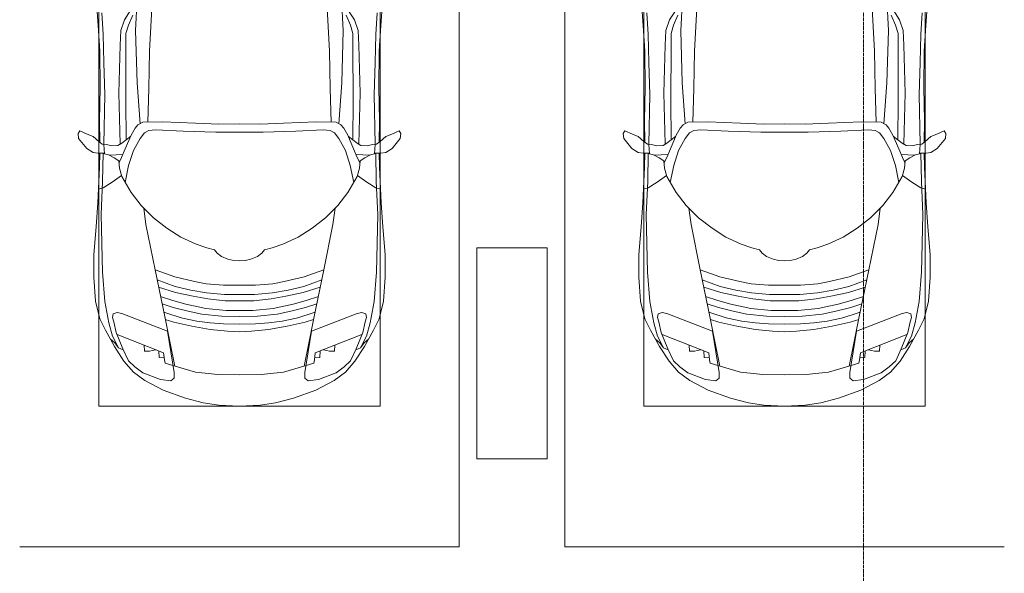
# Model space of a CAD drawing. Header units: millimetres. Extents: x -32229 to 170644, y -13689 to 125138.
# Tile 123 of 256: x 8535 to 14135, y 98900 to 102048. Entities that reach past the tile are written whole.
import ezdxf

# ---------------------------------------------------------------- set-up
doc = ezdxf.new("R2010")
doc.units = ezdxf.units.MM
doc.linetypes.add('ADSK_Линия сетки', pattern=[25, 20, -2.5, 0, -2.5])
for name, color, linetype, lineweight in [('A-DETL-GENF', 7, 'Continuous', 18), ('C-PRKG', 7, 'Continuous', 18), ('S-COLS', 7, 'Continuous', 18), ('S-GRID', 7, 'Continuous', 9)]:
    doc.layers.add(name, color=color, linetype=linetype, lineweight=lineweight)

# ---------------------------------------------------------------- blocks, each defined once
blk = doc.blocks.new('АР_Машиноместо - 4900x2400_М__5300х2500_-3113489--01 ЭО')
at = {"layer": 'A-DETL-GENF', "color": 253, "lineweight": 13, "true_color": 0xaaaaaa}
for p, q in [((659.3, 2936), (676.4, 3260.1)), ((1840.7, 2936), (1823.6, 3260.1)), ((432.8, 3149.3), (446, 2964.8)), ((2067.2, 3149.3), (2054, 2964.8)), ((643.6, 3024.6), (618.7, 2966.7)), ((1856.4, 3024.6), (1881.3, 2966.7)), ((446, 2964.8), (456.1, 2818.3)), ((618.7, 2966.7), (604.4, 2919.4)), ((604.4, 2919.4), (604.4, 2850.8)), ((667.8, 2638.3), (659.3, 2936)), ((1832.2, 2638.3), (1840.7, 2936)), ((1881.3, 2966.7), (1895.6, 2919.4)), ((1895.6, 2919.4), (1895.6, 2850.8)), ((2054, 2964.8), (2043.9, 2818.3)), ((456.1, 2818.3), (456.8, 2613.6)), ((604.4, 2850.8), (603.5, 2534.3)), ((1895.6, 2850.8), (1896.5, 2534.3)), ((2043.9, 2818.3), (2043.2, 2613.6)), ((684.8, 2406.5), (667.8, 2638.3)), ((1815.2, 2406.5), (1832.2, 2638.3)), ((456.8, 2613.6), (454.5, 2423.6)), ((2043.2, 2613.6), (2045.5, 2423.6)), ((603.5, 2534.3), (606.1, 2314.9)), ((1896.5, 2534.3), (1893.9, 2314.9)), ((454.5, 2423.6), (456, 2301.1)), ((700.6, 2415.4), (672.8, 2399.7)), ((813.8, 2416.7), (700.6, 2415.4)), ((999.2, 2409.3), (813.8, 2416.7)), ((1132.7, 2404.6), (999.2, 2409.3)), ((1367.3, 2404.6), (1500.8, 2409.3)), ((1500.8, 2409.3), (1686.2, 2416.7)), ((1686.2, 2416.7), (1799.4, 2415.4)), ((1799.4, 2415.4), (1827.2, 2399.7)), ((2045.5, 2423.6), (2044, 2301.1)), ((341.2, 2366.2), (333.1, 2350.6)), ((384.4, 2347.9), (341.2, 2366.2)), ((656.7, 2380.3), (633.8, 2340.5)), ((672.8, 2399.7), (656.7, 2380.3)), ((710, 2355.4), (685.1, 2322.3)), ((734.3, 2368.8), (710, 2355.4)), ((772.7, 2371.5), (734.3, 2368.8)), ((929.1, 2364.1), (772.7, 2371.5)), ((1115.2, 2358.7), (929.1, 2364.1)), ((1250, 2357.8), (1115.2, 2358.7)), ((1250, 2406.6), (1132.7, 2404.6)), ((1250, 2406.6), (1367.3, 2404.6)), ((1250, 2357.8), (1384.8, 2358.7)), ((1384.8, 2358.7), (1570.9, 2364.1)), ((1570.9, 2364.1), (1727.3, 2371.5)), ((1727.3, 2371.5), (1765.7, 2368.8)), ((1765.7, 2368.8), (1790, 2355.4)), ((1790, 2355.4), (1814.9, 2322.3)), ((1827.2, 2399.7), (1843.3, 2380.3)), ((1843.3, 2380.3), (1866.2, 2340.5)), ((2115.6, 2347.9), (2158.8, 2366.2)), ((2158.8, 2366.2), (2166.9, 2350.6)), ((333.1, 2350.6), (335.2, 2322.3)), ((335.2, 2322.3), (381.7, 2266.4)), ((417.4, 2333.8), (384.4, 2347.9)), ((449.8, 2306.1), (417.4, 2333.8)), ((470, 2290), (449.8, 2306.1)), ((580.6, 2296), (559, 2282.6)), ((630.6, 2332.9), (580.6, 2296)), ((633.8, 2340.5), (600.8, 2263)), ((685.1, 2322.3), (647.3, 2254.2)), ((1814.9, 2322.3), (1852.7, 2254.2)), ((1866.2, 2340.5), (1899.2, 2263)), ((1869.4, 2332.9), (1919.4, 2296)), ((1919.4, 2296), (1941, 2282.6)), ((2030, 2290), (2050.2, 2306.1)), ((2050.2, 2306.1), (2082.6, 2333.8)), ((2082.6, 2333.8), (2115.6, 2347.9)), ((2164.8, 2322.3), (2118.3, 2266.4)), ((2166.9, 2350.6), (2164.8, 2322.3)), ((381.7, 2266.4), (417.4, 2243.4)), ((417.4, 2243.4), (445.1, 2238.7)), ((493.6, 2288.6), (470, 2290)), ((482, 2235.6), (479.1, 2288.7)), ((523.3, 2281.2), (493.6, 2288.6)), ((559, 2282.6), (523.3, 2281.2)), ((600.8, 2263), (579.9, 2213.8)), ((647.3, 2254.2), (619.7, 2168.6)), ((1852.7, 2254.2), (1880.3, 2168.6)), ((1899.2, 2263), (1920.1, 2213.8)), ((1941, 2282.6), (1976.7, 2281.2)), ((1976.7, 2281.2), (2006.4, 2288.6)), ((2006.4, 2288.6), (2030, 2290)), ((2018, 2235.6), (2020.9, 2288.7)), ((2082.6, 2243.4), (2054.9, 2238.7)), ((2118.3, 2266.4), (2082.6, 2243.4)), ((445.1, 2238.7), (481.8, 2239.5)), ((453, 2159.1), (455, 2238.9)), ((505.1, 2230), (467.5, 2239.2)), ((536.7, 2211.8), (505.1, 2230)), ((586.6, 2231.3), (510.1, 2227.1)), ((564.3, 2195.4), (536.7, 2211.8)), ((567.1, 2153.8), (564.3, 2195.4)), ((579.9, 2213.8), (564.9, 2186.5)), ((1913.4, 2231.3), (1989.9, 2227.1)), ((1920.1, 2213.8), (1935.1, 2186.5)), ((1932.9, 2153.8), (1935.7, 2195.4)), ((1935.7, 2195.4), (1963.3, 2211.8)), ((1963.3, 2211.8), (1994.9, 2230)), ((1994.9, 2230), (2032.5, 2239.2)), ((2054.9, 2238.7), (2018.2, 2239.5)), ((2047, 2159.1), (2045, 2238.9)), ((444.9, 1956.8), (453, 2159.1)), ((580.7, 2105.7), (567.1, 2153.8)), ((619.7, 2168.6), (600.3, 2072.7)), ((1880.3, 2168.6), (1899.7, 2072.7)), ((1919.3, 2105.7), (1932.9, 2153.8)), ((2055.1, 1956.8), (2047, 2159.1)), ((525.5, 2074.6), (475.1, 2041)), ((578.8, 2112.6), (525.5, 2074.6)), ((634.6, 2015), (580.7, 2105.7)), ((1865.4, 2015), (1919.3, 2105.7)), ((1921.2, 2112.6), (1974.5, 2074.6)), ((1974.5, 2074.6), (2024.9, 2041)), ((475.1, 2041), (447.5, 2034.4)), ((2024.9, 2041), (2052.5, 2034.4)), ((690.7, 1941.6), (634.6, 2015)), ((1809.3, 1941.6), (1865.4, 2015)), ((434.8, 1820.7), (444.9, 1956.8)), ((761.1, 1871.7), (690.7, 1941.6)), ((718.3, 1834.2), (705.7, 1926.7)), ((1738.9, 1871.7), (1809.3, 1941.6)), ((1781.7, 1834.2), (1794.3, 1926.7)), ((2065.2, 1820.7), (2055.1, 1956.8)), ((837.5, 1812.1), (761.1, 1871.7)), ((1662.5, 1812.1), (1738.9, 1871.7)), ((422, 1662.9), (434.8, 1820.7)), ((770, 1576.5), (718.3, 1834.2)), ((917, 1761.1), (837.5, 1812.1)), ((1583, 1761.1), (1662.5, 1812.1)), ((1730, 1576.5), (1781.7, 1834.2)), ((2078, 1662.9), (2065.2, 1820.7)), ((1004.2, 1721.4), (917, 1761.1)), ((1495.8, 1721.4), (1583, 1761.1)), ((1064.9, 1700.5), (1004.2, 1721.4)), ((1107.2, 1689.8), (1064.9, 1700.5)), ((1123.5, 1670.9), (1107.2, 1689.8)), ((1376.5, 1670.9), (1392.8, 1689.8)), ((1392.8, 1689.8), (1435.1, 1700.5)), ((1435.1, 1700.5), (1495.8, 1721.4)), ((422, 1534.1), (422, 1662.9)), ((1147.5, 1650.5), (1123.5, 1670.9)), ((1184.7, 1635.7), (1147.5, 1650.5)), ((1217.8, 1629.1), (1184.7, 1635.7)), ((1217.8, 1629.1), (1250, 1626.8)), ((1282.2, 1629.1), (1250, 1626.8)), ((1282.2, 1629.1), (1315.3, 1635.7)), ((1315.3, 1635.7), (1352.5, 1650.5)), ((1352.5, 1650.5), (1376.5, 1670.9)), ((2078, 1534.1), (2078, 1662.9)), ((826.8, 1300.9), (770, 1576.5)), ((881.7, 1536.4), (770, 1576.5)), ((1618.3, 1536.4), (1730, 1576.5)), ((1673.2, 1300.9), (1730, 1576.5)), ((430.8, 1396.6), (422, 1534.1)), ((884.3, 1480.8), (782, 1518.1)), ((994.9, 1509.3), (881.7, 1536.4)), ((1505.1, 1509.3), (1618.3, 1536.4)), ((1615.7, 1480.8), (1718, 1518.1)), ((2069.2, 1396.6), (2078, 1534.1)), ((887, 1446.5), (790.4, 1477.3)), ((973.4, 1459.7), (884.3, 1480.8)), ((1061.9, 1445.7), (973.4, 1459.7)), ((1060, 1496.1), (994.9, 1509.3)), ((1159.3, 1489.1), (1060, 1496.1)), ((1250, 1488.3), (1159.3, 1489.1)), ((1250, 1488.3), (1340.7, 1489.1)), ((1340.7, 1489.1), (1440, 1496.1)), ((1438.1, 1445.7), (1526.6, 1459.7)), ((1440, 1496.1), (1505.1, 1509.3)), ((1526.6, 1459.7), (1615.7, 1480.8)), ((1613, 1446.5), (1709.6, 1477.3)), ((871.4, 1401.1), (800.5, 1424.6)), ((945.3, 1380.6), (871.4, 1401.1)), ((986.2, 1425.6), (887, 1446.5)), ((1070, 1410.4), (986.2, 1425.6)), ((1163.9, 1435.1), (1061.9, 1445.7)), ((1168.3, 1399.8), (1070, 1410.4)), ((1250, 1435.1), (1163.9, 1435.1)), ((1250, 1400.1), (1168.3, 1399.8)), ((1250, 1435.1), (1336.1, 1435.1)), ((1250, 1400.1), (1331.7, 1399.8)), ((1331.7, 1399.8), (1430, 1410.4)), ((1336.1, 1435.1), (1438.1, 1445.7)), ((1430, 1410.4), (1513.8, 1425.6)), ((1513.8, 1425.6), (1613, 1446.5)), ((1554.7, 1380.6), (1628.6, 1401.1)), ((1628.6, 1401.1), (1699.5, 1424.6)), ((455.7, 1296.1), (430.8, 1396.6)), ((873.8, 1361.2), (809.9, 1383.1)), ((958.3, 1341.1), (873.8, 1361.2)), ((1059, 1354.8), (945.3, 1380.6)), ((1174.5, 1344.2), (1059, 1354.8)), ((1250, 1344.9), (1174.5, 1344.2)), ((1250, 1344.9), (1325.5, 1344.2)), ((1325.5, 1344.2), (1441, 1354.8)), ((1441, 1354.8), (1554.7, 1380.6)), ((1541.7, 1341.1), (1626.2, 1361.2)), ((1626.2, 1361.2), (1690.1, 1383.1)), ((2044.3, 1296.1), (2069.2, 1396.6)), ((487.4, 1232.1), (455.7, 1296.1)), ((527.2, 1305.2), (531.8, 1326)), ((535, 1280.6), (527.2, 1305.2)), ((531.8, 1326), (554.4, 1333.3)), ((554.4, 1333.3), (580.7, 1327.1)), ((580.7, 1327.1), (841.1, 1225.9)), ((859.1, 1321.2), (819.9, 1334.4)), ((853.8, 1167.4), (826.8, 1300.9)), ((876.3, 1278.7), (828.3, 1293.7)), ((925.2, 1301.6), (859.1, 1321.2)), ((1007.1, 1283.7), (925.2, 1301.6)), ((1035, 1323.2), (958.3, 1341.1)), ((1148.3, 1312.4), (1035, 1323.2)), ((1250, 1309.3), (1148.3, 1312.4)), ((1250, 1309.3), (1351.7, 1312.4)), ((1351.7, 1312.4), (1465, 1323.2)), ((1465, 1323.2), (1541.7, 1341.1)), ((1492.9, 1283.7), (1574.8, 1301.6)), ((1574.8, 1301.6), (1640.9, 1321.2)), ((1623.7, 1278.7), (1671.7, 1293.7)), ((1640.9, 1321.2), (1680.1, 1334.4)), ((1646.2, 1167.4), (1673.2, 1300.9)), ((1919.3, 1327.1), (1658.9, 1225.9)), ((1945.6, 1333.3), (1919.3, 1327.1)), ((1968.2, 1326), (1945.6, 1333.3)), ((1965, 1280.6), (1972.8, 1305.2)), ((1972.8, 1305.2), (1968.2, 1326)), ((2012.6, 1232.1), (2044.3, 1296.1)), ((539.3, 1140.4), (487.4, 1232.1)), ((548.2, 1220.1), (535, 1280.6)), ((978.6, 1254.6), (876.3, 1278.7)), ((1084.1, 1236), (978.6, 1254.6)), ((1083.6, 1274.6), (1007.1, 1283.7)), ((1159.1, 1267.9), (1083.6, 1274.6)), ((1182.5, 1227.5), (1084.1, 1236)), ((1250, 1266.6), (1159.1, 1267.9)), ((1250, 1266.6), (1340.9, 1267.9)), ((1317.5, 1227.5), (1415.9, 1236)), ((1340.9, 1267.9), (1416.4, 1274.6)), ((1415.9, 1236), (1521.4, 1254.6)), ((1416.4, 1274.6), (1492.9, 1283.7)), ((1521.4, 1254.6), (1623.7, 1278.7)), ((1951.8, 1220.1), (1965, 1280.6)), ((1960.7, 1140.4), (2012.6, 1232.1)), ((540.4, 1159.6), (516.2, 1180.5)), ((586.9, 1126.3), (548.2, 1220.1)), ((841.1, 1225.9), (877.7, 991.4)), ((1250, 1223.7), (1182.5, 1227.5)), ((1250, 1223.7), (1317.5, 1227.5)), ((1658.9, 1225.9), (1622.3, 991.4)), ((1913.1, 1126.3), (1951.8, 1220.1)), ((1959.6, 1159.6), (1983.8, 1180.5)), ((593.2, 1056.8), (539.3, 1140.4)), ((561.3, 1132.6), (540.4, 1159.6)), ((589, 1121.6), (561.3, 1132.6)), ((617.9, 1057.3), (586.9, 1126.3)), ((882.6, 1027.5), (853.8, 1167.4)), ((1617.4, 1027.5), (1646.2, 1167.4)), ((1882.1, 1057.3), (1913.1, 1126.3)), ((1906.8, 1056.8), (1960.7, 1140.4)), ((1911, 1121.6), (1938.7, 1132.6)), ((1938.7, 1132.6), (1959.6, 1159.6)), ((647.2, 992.8), (593.2, 1056.8)), ((654.7, 1024.4), (617.9, 1057.3)), ((700.9, 989.1), (655, 1024.3)), ((1000.2, 994.5), (871.4, 1031.3)), ((1499.8, 994.5), (1628.6, 1031.3)), ((1799.1, 989.1), (1845, 1024.3)), ((1845.3, 1024.4), (1882.1, 1057.3)), ((1852.8, 992.8), (1906.8, 1056.8)), ((711.9, 946.2), (647.2, 992.8)), ((800.1, 952.6), (700.9, 989.1)), ((859, 944.1), (800.1, 952.6)), ((877.7, 958.9), (859, 944.1)), ((877.7, 991.4), (877.7, 958.9)), ((1127.4, 979.8), (1000.2, 994.5)), ((1250, 977.6), (1127.4, 979.8)), ((1250, 977.6), (1372.6, 979.8)), ((1372.6, 979.8), (1499.8, 994.5)), ((1622.3, 991.4), (1622.3, 958.9)), ((1622.3, 958.9), (1641, 944.1)), ((1641, 944.1), (1699.9, 952.6)), ((1699.9, 952.6), (1799.1, 989.1)), ((1788.1, 946.2), (1852.8, 992.8)), ((815.8, 891), (711.9, 946.2)), ((1684.2, 891), (1788.1, 946.2)), ((943.3, 845.1), (815.8, 891)), ((1044.2, 818.6), (943.3, 845.1)), ((1455.8, 818.6), (1556.7, 845.1)), ((1556.7, 845.1), (1684.2, 891)), ((1132.7, 806), (1044.2, 818.6)), ((1250, 800), (1132.7, 806)), ((1250, 800), (1367.3, 806)), ((1367.3, 806), (1455.8, 818.6))]:
    blk.add_line(p, q, dxfattribs=at)
at = {"layer": 'A-DETL-GENF', "color": 254, "lineweight": 13, "true_color": 0xd4d4d4}
for p, q in [((737.8, 2818.3), (752.8, 3099)), ((1762.2, 2818.3), (1747.2, 3099)), ((466.3, 3036.3), (473.9, 2913.7)), ((595.2, 2997.9), (629, 3048.1)), ((1904.8, 2997.9), (1871, 3048.1)), ((2033.7, 3036.3), (2026.1, 2913.7)), ((575.7, 2937.4), (595.2, 2997.9)), ((1924.3, 2937.4), (1904.8, 2997.9)), ((473.9, 2913.7), (477.8, 2754.7)), ((571.6, 2853.3), (575.7, 2937.4)), ((1928.4, 2853.3), (1924.3, 2937.4)), ((2026.1, 2913.7), (2022.2, 2754.7)), ((564.4, 2580.5), (571.6, 2853.3)), ((733.8, 2606.7), (737.8, 2818.3)), ((1766.2, 2606.7), (1762.2, 2818.3)), ((1935.6, 2580.5), (1928.4, 2853.3)), ((477.8, 2754.7), (483.3, 2571.4)), ((2022.2, 2754.7), (2016.7, 2571.4)), ((570.6, 2291.4), (564.4, 2580.5)), ((728.4, 2415.7), (733.8, 2606.7)), ((1771.6, 2415.7), (1766.2, 2606.7)), ((1929.4, 2291.4), (1935.6, 2580.5)), ((483.3, 2571.4), (478, 2290)), ((2016.7, 2571.4), (2022, 2290)), ((471.8, 2077.7), (474.5, 2239.3)), ((2028.2, 2077.7), (2025.5, 2239.3)), ((462.8, 1889.5), (471.8, 2077.7)), ((2037.2, 1889.5), (2028.2, 2077.7)), ((470.9, 1561.4), (462.8, 1889.5)), ((2029.1, 1561.4), (2037.2, 1889.5)), ((483.4, 1395.6), (470.9, 1561.4)), ((2016.6, 1395.6), (2029.1, 1561.4)), ((507.4, 1274.3), (483.4, 1395.6)), ((1992.6, 1274.3), (2016.6, 1395.6)), ((527.9, 1198.6), (507.4, 1274.3)), ((1972.1, 1198.6), (1992.6, 1274.3)), ((561.7, 1132.1), (527.9, 1198.6)), ((818.8, 1102.9), (554, 1208.1)), ((1681.2, 1102.9), (1946, 1208.1)), ((1938.3, 1132.1), (1972.1, 1198.6)), ((709.1, 1112.7), (708.2, 1146.9)), ((772.6, 1121.3), (737.7, 1113.6)), ((1727.4, 1121.3), (1762.3, 1113.6)), ((1790.9, 1112.7), (1791.8, 1146.9)), ((737.7, 1113.6), (709.1, 1112.7)), ((792.9, 1076.2), (791.2, 1114.5)), ((823.3, 1074.4), (792.9, 1076.2)), ((824.1, 1063.7), (818.8, 1102.9)), ((1675.9, 1063.7), (1681.2, 1102.9)), ((1676.7, 1074.4), (1707.1, 1076.2)), ((1707.1, 1076.2), (1708.8, 1114.5)), ((1762.3, 1113.6), (1790.9, 1112.7)), ((827.7, 1045), (824.1, 1063.7)), ((871.3, 1031.9), (827.7, 1045)), ((1628.7, 1031.9), (1672.3, 1045)), ((1672.3, 1045), (1675.9, 1063.7))]:
    blk.add_line(p, q, dxfattribs=at)
at = {"layer": 'C-PRKG', "color": 253, "lineweight": 13, "true_color": 0xaaaaaa}
for p, q in [((2500, 0), (2500, 5300)), ((450, 800), (450, 4500)), ((2050, 800), (2050, 4500)), ((450, 800), (2050, 800)), ((2500, 0), (0, 0))]:
    blk.add_line(p, q, dxfattribs=at)
blk = doc.blocks.new('АР_Машиноместо - 4900x2400_М__5300х2500_-V14--01 ЭО')
at = {"layer": 'A-DETL-GENF', "color": 253, "lineweight": 13, "true_color": 0xaaaaaa}
for p, q in [((1044.2, -818.6), (943.3, -845.1)), ((1132.7, -806), (1044.2, -818.6)), ((1250, -800), (1132.7, -806)), ((1250, -800), (1367.3, -806)), ((1367.3, -806), (1455.8, -818.6)), ((1455.8, -818.6), (1556.7, -845.1)), ((815.8, -891), (711.9, -946.2)), ((943.3, -845.1), (815.8, -891)), ((1556.7, -845.1), (1684.2, -891)), ((1684.2, -891), (1788.1, -946.2)), ((711.9, -946.2), (647.2, -992.8)), ((859, -944.1), (800.1, -952.6)), ((877.7, -958.9), (859, -944.1)), ((1622.3, -958.9), (1641, -944.1)), ((1641, -944.1), (1699.9, -952.6)), ((1788.1, -946.2), (1852.8, -992.8)), ((647.2, -992.8), (593.2, -1056.8)), ((700.9, -989.1), (655, -1024.3)), ((800.1, -952.6), (700.9, -989.1)), ((841.1, -1225.9), (877.7, -991.4)), ((1000.2, -994.5), (871.4, -1031.3)), ((877.7, -991.4), (877.7, -958.9)), ((1127.4, -979.8), (1000.2, -994.5)), ((1250, -977.6), (1127.4, -979.8)), ((1250, -977.6), (1372.6, -979.8)), ((1372.6, -979.8), (1499.8, -994.5)), ((1499.8, -994.5), (1628.6, -1031.3)), ((1622.3, -991.4), (1622.3, -958.9)), ((1658.9, -1225.9), (1622.3, -991.4)), ((1699.9, -952.6), (1799.1, -989.1)), ((1799.1, -989.1), (1845, -1024.3)), ((1852.8, -992.8), (1906.8, -1056.8)), ((593.2, -1056.8), (539.3, -1140.4)), ((617.9, -1057.3), (586.9, -1126.3)), ((654.7, -1024.4), (617.9, -1057.3)), ((882.6, -1027.5), (853.8, -1167.4)), ((1617.4, -1027.5), (1646.2, -1167.4)), ((1845.3, -1024.4), (1882.1, -1057.3)), ((1882.1, -1057.3), (1913.1, -1126.3)), ((1906.8, -1056.8), (1960.7, -1140.4)), ((539.3, -1140.4), (487.4, -1232.1)), ((540.4, -1159.6), (516.2, -1180.5)), ((561.3, -1132.6), (540.4, -1159.6)), ((586.9, -1126.3), (548.2, -1220.1)), ((589, -1121.6), (561.3, -1132.6)), ((853.8, -1167.4), (826.8, -1300.9)), ((1646.2, -1167.4), (1673.2, -1300.9)), ((1911, -1121.6), (1938.7, -1132.6)), ((1913.1, -1126.3), (1951.8, -1220.1)), ((1938.7, -1132.6), (1959.6, -1159.6)), ((1959.6, -1159.6), (1983.8, -1180.5)), ((1960.7, -1140.4), (2012.6, -1232.1)), ((548.2, -1220.1), (535, -1280.6)), ((580.7, -1327.1), (841.1, -1225.9)), ((1182.5, -1227.5), (1084.1, -1236)), ((1250, -1223.7), (1182.5, -1227.5)), ((1250, -1223.7), (1317.5, -1227.5)), ((1317.5, -1227.5), (1415.9, -1236)), ((1919.3, -1327.1), (1658.9, -1225.9)), ((1951.8, -1220.1), (1965, -1280.6)), ((487.4, -1232.1), (455.7, -1296.1)), ((535, -1280.6), (527.2, -1305.2)), ((876.3, -1278.7), (828.3, -1293.7)), ((978.6, -1254.6), (876.3, -1278.7)), ((1007.1, -1283.7), (925.2, -1301.6)), ((1084.1, -1236), (978.6, -1254.6)), ((1083.6, -1274.6), (1007.1, -1283.7)), ((1159.1, -1267.9), (1083.6, -1274.6)), ((1250, -1266.6), (1159.1, -1267.9)), ((1250, -1266.6), (1340.9, -1267.9)), ((1340.9, -1267.9), (1416.4, -1274.6)), ((1415.9, -1236), (1521.4, -1254.6)), ((1416.4, -1274.6), (1492.9, -1283.7)), ((1492.9, -1283.7), (1574.8, -1301.6)), ((1521.4, -1254.6), (1623.7, -1278.7)), ((1623.7, -1278.7), (1671.7, -1293.7)), ((1965, -1280.6), (1972.8, -1305.2)), ((2012.6, -1232.1), (2044.3, -1296.1)), ((455.7, -1296.1), (430.8, -1396.6)), ((527.2, -1305.2), (531.8, -1326)), ((531.8, -1326), (554.4, -1333.3)), ((554.4, -1333.3), (580.7, -1327.1)), ((826.8, -1300.9), (770, -1576.5)), ((859.1, -1321.2), (819.9, -1334.4)), ((925.2, -1301.6), (859.1, -1321.2)), ((958.3, -1341.1), (873.8, -1361.2)), ((1035, -1323.2), (958.3, -1341.1)), ((1148.3, -1312.4), (1035, -1323.2)), ((1250, -1309.3), (1148.3, -1312.4)), ((1250, -1309.3), (1351.7, -1312.4)), ((1351.7, -1312.4), (1465, -1323.2)), ((1465, -1323.2), (1541.7, -1341.1)), ((1541.7, -1341.1), (1626.2, -1361.2)), ((1574.8, -1301.6), (1640.9, -1321.2)), ((1640.9, -1321.2), (1680.1, -1334.4)), ((1673.2, -1300.9), (1730, -1576.5)), ((1945.6, -1333.3), (1919.3, -1327.1)), ((1968.2, -1326), (1945.6, -1333.3)), ((1972.8, -1305.2), (1968.2, -1326)), ((2044.3, -1296.1), (2069.2, -1396.6)), ((430.8, -1396.6), (422, -1534.1)), ((873.8, -1361.2), (809.9, -1383.1)), ((945.3, -1380.6), (871.4, -1401.1)), ((1059, -1354.8), (945.3, -1380.6)), ((1174.5, -1344.2), (1059, -1354.8)), ((1168.3, -1399.8), (1070, -1410.4)), ((1250, -1400.1), (1168.3, -1399.8)), ((1250, -1344.9), (1174.5, -1344.2)), ((1250, -1344.9), (1325.5, -1344.2)), ((1250, -1400.1), (1331.7, -1399.8)), ((1325.5, -1344.2), (1441, -1354.8)), ((1331.7, -1399.8), (1430, -1410.4)), ((1441, -1354.8), (1554.7, -1380.6)), ((1554.7, -1380.6), (1628.6, -1401.1)), ((1626.2, -1361.2), (1690.1, -1383.1)), ((2069.2, -1396.6), (2078, -1534.1)), ((887, -1446.5), (790.4, -1477.3)), ((871.4, -1401.1), (800.5, -1424.6)), ((986.2, -1425.6), (887, -1446.5)), ((1061.9, -1445.7), (973.4, -1459.7)), ((1070, -1410.4), (986.2, -1425.6)), ((1163.9, -1435.1), (1061.9, -1445.7)), ((1250, -1435.1), (1163.9, -1435.1)), ((1250, -1435.1), (1336.1, -1435.1)), ((1336.1, -1435.1), (1438.1, -1445.7)), ((1430, -1410.4), (1513.8, -1425.6)), ((1438.1, -1445.7), (1526.6, -1459.7)), ((1513.8, -1425.6), (1613, -1446.5)), ((1613, -1446.5), (1709.6, -1477.3)), ((1628.6, -1401.1), (1699.5, -1424.6)), ((884.3, -1480.8), (782, -1518.1)), ((994.9, -1509.3), (881.7, -1536.4)), ((973.4, -1459.7), (884.3, -1480.8)), ((1060, -1496.1), (994.9, -1509.3)), ((1159.3, -1489.1), (1060, -1496.1)), ((1250, -1488.3), (1159.3, -1489.1)), ((1250, -1488.3), (1340.7, -1489.1)), ((1340.7, -1489.1), (1440, -1496.1)), ((1440, -1496.1), (1505.1, -1509.3)), ((1505.1, -1509.3), (1618.3, -1536.4)), ((1526.6, -1459.7), (1615.7, -1480.8)), ((1615.7, -1480.8), (1718, -1518.1)), ((422, -1534.1), (422, -1662.9)), ((881.7, -1536.4), (770, -1576.5)), ((1618.3, -1536.4), (1730, -1576.5)), ((2078, -1534.1), (2078, -1662.9)), ((770, -1576.5), (718.3, -1834.2)), ((1730, -1576.5), (1781.7, -1834.2)), ((422, -1662.9), (434.8, -1820.7)), ((1123.5, -1670.9), (1107.2, -1689.8)), ((1147.5, -1650.5), (1123.5, -1670.9)), ((1184.7, -1635.7), (1147.5, -1650.5)), ((1217.8, -1629.1), (1184.7, -1635.7)), ((1217.8, -1629.1), (1250, -1626.8)), ((1282.2, -1629.1), (1250, -1626.8)), ((1282.2, -1629.1), (1315.3, -1635.7)), ((1315.3, -1635.7), (1352.5, -1650.5)), ((1352.5, -1650.5), (1376.5, -1670.9)), ((1376.5, -1670.9), (1392.8, -1689.8)), ((2078, -1662.9), (2065.2, -1820.7)), ((1004.2, -1721.4), (917, -1761.1)), ((1064.9, -1700.5), (1004.2, -1721.4)), ((1107.2, -1689.8), (1064.9, -1700.5)), ((1392.8, -1689.8), (1435.1, -1700.5)), ((1435.1, -1700.5), (1495.8, -1721.4)), ((1495.8, -1721.4), (1583, -1761.1)), ((917, -1761.1), (837.5, -1812.1)), ((1583, -1761.1), (1662.5, -1812.1)), ((434.8, -1820.7), (444.9, -1956.8)), ((718.3, -1834.2), (705.7, -1926.7)), ((837.5, -1812.1), (761.1, -1871.7)), ((1662.5, -1812.1), (1738.9, -1871.7)), ((1781.7, -1834.2), (1794.3, -1926.7)), ((2065.2, -1820.7), (2055.1, -1956.8)), ((761.1, -1871.7), (690.7, -1941.6)), ((1738.9, -1871.7), (1809.3, -1941.6)), ((444.9, -1956.8), (453, -2159.1)), ((690.7, -1941.6), (634.6, -2015)), ((1809.3, -1941.6), (1865.4, -2015)), ((2055.1, -1956.8), (2047, -2159.1)), ((634.6, -2015), (580.7, -2105.7)), ((1865.4, -2015), (1919.3, -2105.7)), ((475.1, -2041), (447.5, -2034.4)), ((525.5, -2074.6), (475.1, -2041)), ((1974.5, -2074.6), (2024.9, -2041)), ((2024.9, -2041), (2052.5, -2034.4)), ((578.8, -2112.6), (525.5, -2074.6)), ((580.7, -2105.7), (567.1, -2153.8)), ((619.7, -2168.6), (600.3, -2072.7)), ((1880.3, -2168.6), (1899.7, -2072.7)), ((1919.3, -2105.7), (1932.9, -2153.8)), ((1921.2, -2112.6), (1974.5, -2074.6)), ((453, -2159.1), (455, -2238.9)), ((567.1, -2153.8), (564.3, -2195.4)), ((647.3, -2254.2), (619.7, -2168.6)), ((1852.7, -2254.2), (1880.3, -2168.6)), ((1932.9, -2153.8), (1935.7, -2195.4)), ((2047, -2159.1), (2045, -2238.9)), ((417.4, -2243.4), (445.1, -2238.7)), ((445.1, -2238.7), (481.8, -2239.5)), ((505.1, -2230), (467.5, -2239.2)), ((482, -2235.6), (479.1, -2288.7)), ((536.7, -2211.8), (505.1, -2230)), ((586.6, -2231.3), (510.1, -2227.1)), ((564.3, -2195.4), (536.7, -2211.8)), ((579.9, -2213.8), (564.9, -2186.5)), ((600.8, -2263), (579.9, -2213.8)), ((1899.2, -2263), (1920.1, -2213.8)), ((1913.4, -2231.3), (1989.9, -2227.1)), ((1920.1, -2213.8), (1935.1, -2186.5)), ((1935.7, -2195.4), (1963.3, -2211.8)), ((1963.3, -2211.8), (1994.9, -2230)), ((1994.9, -2230), (2032.5, -2239.2)), ((2018, -2235.6), (2020.9, -2288.7)), ((2054.9, -2238.7), (2018.2, -2239.5)), ((2082.6, -2243.4), (2054.9, -2238.7)), ((335.2, -2322.3), (381.7, -2266.4)), ((381.7, -2266.4), (417.4, -2243.4)), ((470, -2290), (449.8, -2306.1)), ((493.6, -2288.6), (470, -2290)), ((523.3, -2281.2), (493.6, -2288.6)), ((559, -2282.6), (523.3, -2281.2)), ((580.6, -2296), (559, -2282.6)), ((633.8, -2340.5), (600.8, -2263)), ((685.1, -2322.3), (647.3, -2254.2)), ((1814.9, -2322.3), (1852.7, -2254.2)), ((1866.2, -2340.5), (1899.2, -2263)), ((1919.4, -2296), (1941, -2282.6)), ((1941, -2282.6), (1976.7, -2281.2)), ((1976.7, -2281.2), (2006.4, -2288.6)), ((2006.4, -2288.6), (2030, -2290)), ((2030, -2290), (2050.2, -2306.1)), ((2118.3, -2266.4), (2082.6, -2243.4)), ((2164.8, -2322.3), (2118.3, -2266.4)), ((333.1, -2350.6), (335.2, -2322.3)), ((341.2, -2366.2), (333.1, -2350.6)), ((384.4, -2347.9), (341.2, -2366.2)), ((417.4, -2333.8), (384.4, -2347.9)), ((449.8, -2306.1), (417.4, -2333.8)), ((454.5, -2423.6), (456, -2301.1)), ((630.6, -2332.9), (580.6, -2296)), ((603.5, -2534.3), (606.1, -2314.9)), ((656.7, -2380.3), (633.8, -2340.5)), ((710, -2355.4), (685.1, -2322.3)), ((1790, -2355.4), (1814.9, -2322.3)), ((1843.3, -2380.3), (1866.2, -2340.5)), ((1869.4, -2332.9), (1919.4, -2296)), ((1896.5, -2534.3), (1893.9, -2314.9)), ((2045.5, -2423.6), (2044, -2301.1)), ((2050.2, -2306.1), (2082.6, -2333.8)), ((2082.6, -2333.8), (2115.6, -2347.9)), ((2115.6, -2347.9), (2158.8, -2366.2)), ((2158.8, -2366.2), (2166.9, -2350.6)), ((2166.9, -2350.6), (2164.8, -2322.3)), ((672.8, -2399.7), (656.7, -2380.3)), ((684.8, -2406.5), (667.8, -2638.3)), ((700.6, -2415.4), (672.8, -2399.7)), ((734.3, -2368.8), (710, -2355.4)), ((772.7, -2371.5), (734.3, -2368.8)), ((929.1, -2364.1), (772.7, -2371.5)), ((1115.2, -2358.7), (929.1, -2364.1)), ((1132.7, -2404.6), (999.2, -2409.3)), ((1250, -2357.8), (1115.2, -2358.7)), ((1250, -2406.6), (1132.7, -2404.6)), ((1250, -2357.8), (1384.8, -2358.7)), ((1250, -2406.6), (1367.3, -2404.6)), ((1367.3, -2404.6), (1500.8, -2409.3)), ((1384.8, -2358.7), (1570.9, -2364.1)), ((1570.9, -2364.1), (1727.3, -2371.5)), ((1727.3, -2371.5), (1765.7, -2368.8)), ((1765.7, -2368.8), (1790, -2355.4)), ((1799.4, -2415.4), (1827.2, -2399.7)), ((1815.2, -2406.5), (1832.2, -2638.3)), ((1827.2, -2399.7), (1843.3, -2380.3)), ((456.8, -2613.6), (454.5, -2423.6)), ((813.8, -2416.7), (700.6, -2415.4)), ((999.2, -2409.3), (813.8, -2416.7)), ((1500.8, -2409.3), (1686.2, -2416.7)), ((1686.2, -2416.7), (1799.4, -2415.4)), ((2043.2, -2613.6), (2045.5, -2423.6)), ((604.4, -2850.8), (603.5, -2534.3)), ((1895.6, -2850.8), (1896.5, -2534.3)), ((456.1, -2818.3), (456.8, -2613.6)), ((2043.9, -2818.3), (2043.2, -2613.6)), ((667.8, -2638.3), (659.3, -2936)), ((1832.2, -2638.3), (1840.7, -2936)), ((446, -2964.8), (456.1, -2818.3)), ((604.4, -2919.4), (604.4, -2850.8)), ((1895.6, -2919.4), (1895.6, -2850.8)), ((2054, -2964.8), (2043.9, -2818.3)), ((432.8, -3149.3), (446, -2964.8)), ((618.7, -2966.7), (604.4, -2919.4)), ((643.6, -3024.6), (618.7, -2966.7)), ((659.3, -2936), (676.4, -3260.1)), ((1840.7, -2936), (1823.6, -3260.1)), ((1856.4, -3024.6), (1881.3, -2966.7)), ((1881.3, -2966.7), (1895.6, -2919.4)), ((2067.2, -3149.3), (2054, -2964.8))]:
    blk.add_line(p, q, dxfattribs=at)
at = {"layer": 'A-DETL-GENF', "color": 254, "lineweight": 13, "true_color": 0xd4d4d4}
for p, q in [((824.1, -1063.7), (818.8, -1102.9)), ((827.7, -1045), (824.1, -1063.7)), ((871.3, -1031.9), (827.7, -1045)), ((1628.7, -1031.9), (1672.3, -1045)), ((1672.3, -1045), (1675.9, -1063.7)), ((1675.9, -1063.7), (1681.2, -1102.9)), ((818.8, -1102.9), (554, -1208.1)), ((709.1, -1112.7), (708.2, -1146.9)), ((737.7, -1113.6), (709.1, -1112.7)), ((772.6, -1121.3), (737.7, -1113.6)), ((792.9, -1076.2), (791.2, -1114.5)), ((823.3, -1074.4), (792.9, -1076.2)), ((1676.7, -1074.4), (1707.1, -1076.2)), ((1681.2, -1102.9), (1946, -1208.1)), ((1707.1, -1076.2), (1708.8, -1114.5)), ((1727.4, -1121.3), (1762.3, -1113.6)), ((1762.3, -1113.6), (1790.9, -1112.7)), ((1790.9, -1112.7), (1791.8, -1146.9)), ((561.7, -1132.1), (527.9, -1198.6)), ((1938.3, -1132.1), (1972.1, -1198.6)), ((527.9, -1198.6), (507.4, -1274.3)), ((1972.1, -1198.6), (1992.6, -1274.3)), ((507.4, -1274.3), (483.4, -1395.6)), ((1992.6, -1274.3), (2016.6, -1395.6)), ((483.4, -1395.6), (470.9, -1561.4)), ((2016.6, -1395.6), (2029.1, -1561.4)), ((470.9, -1561.4), (462.8, -1889.5)), ((2029.1, -1561.4), (2037.2, -1889.5)), ((462.8, -1889.5), (471.8, -2077.7)), ((2037.2, -1889.5), (2028.2, -2077.7)), ((471.8, -2077.7), (474.5, -2239.3)), ((2028.2, -2077.7), (2025.5, -2239.3)), ((483.3, -2571.4), (478, -2290)), ((570.6, -2291.4), (564.4, -2580.5)), ((1929.4, -2291.4), (1935.6, -2580.5)), ((2016.7, -2571.4), (2022, -2290)), ((728.4, -2415.7), (733.8, -2606.7)), ((1771.6, -2415.7), (1766.2, -2606.7)), ((477.8, -2754.7), (483.3, -2571.4)), ((2022.2, -2754.7), (2016.7, -2571.4)), ((564.4, -2580.5), (571.6, -2853.3)), ((733.8, -2606.7), (737.8, -2818.3)), ((1766.2, -2606.7), (1762.2, -2818.3)), ((1935.6, -2580.5), (1928.4, -2853.3)), ((473.9, -2913.7), (477.8, -2754.7)), ((2026.1, -2913.7), (2022.2, -2754.7)), ((571.6, -2853.3), (575.7, -2937.4)), ((737.8, -2818.3), (752.8, -3099)), ((1762.2, -2818.3), (1747.2, -3099)), ((1928.4, -2853.3), (1924.3, -2937.4)), ((466.3, -3036.3), (473.9, -2913.7)), ((575.7, -2937.4), (595.2, -2997.9)), ((1924.3, -2937.4), (1904.8, -2997.9)), ((2033.7, -3036.3), (2026.1, -2913.7)), ((595.2, -2997.9), (629, -3048.1)), ((1904.8, -2997.9), (1871, -3048.1))]:
    blk.add_line(p, q, dxfattribs=at)
at = {"layer": 'C-PRKG', "color": 253, "lineweight": 13, "true_color": 0xaaaaaa}
for p, q in [((2500, 0), (0, 0)), ((2500, 0), (2500, -5300)), ((450, -800), (450, -4500)), ((450, -800), (2050, -800)), ((2050, -800), (2050, -4500))]:
    blk.add_line(p, q, dxfattribs=at)
blk = doc.blocks.new('Наметкина 10_РД_АР_П_rvt-1--01 ЭО')
at = {"layer": 'S-COLS', "color": 253, "lineweight": 15, "true_color": 0xaaaaaa}
for p, q in [((11535.3, 100750), (11135.3, 100750)), ((11135.3, 100750), (11135.3, 99550)), ((11535.3, 99550), (11535.3, 100750)), ((11135.3, 99550), (11535.3, 99550))]:
    blk.add_line(p, q, dxfattribs=at)
at = {"layer": 'C-PRKG', "color": 253, "lineweight": 13, "true_color": 0xaaaaaa}
blk.add_blockref('АР_Машиноместо - 4900x2400_М__5300х2500_-3113489--01 ЭО', (8535.3, 99050), dxfattribs=at)
at = {"layer": 'C-PRKG', "color": 253, "lineweight": 13, "true_color": 0xaaaaaa, "rotation": 180}
blk.add_blockref('АР_Машиноместо - 4900x2400_М__5300х2500_-V14--01 ЭО', (14135.3, 99050), dxfattribs=at)

msp = doc.modelspace()

# ---------------------------------------------------------------- linework, layer by layer
at = {"layer": 'S-GRID', "color": 253, "linetype": 'ADSK_Линия сетки', "true_color": 0xaaaaaa}
msp.add_line((13335.3, -12088.9), (13335.3, 125138.4), dxfattribs=at)

# ---------------------------------------------------------------- block references
at = {"lineweight": 5}
msp.add_blockref('Наметкина 10_РД_АР_П_rvt-1--01 ЭО', (0, 0), dxfattribs=at)

doc.saveas('drawing.dxf')
